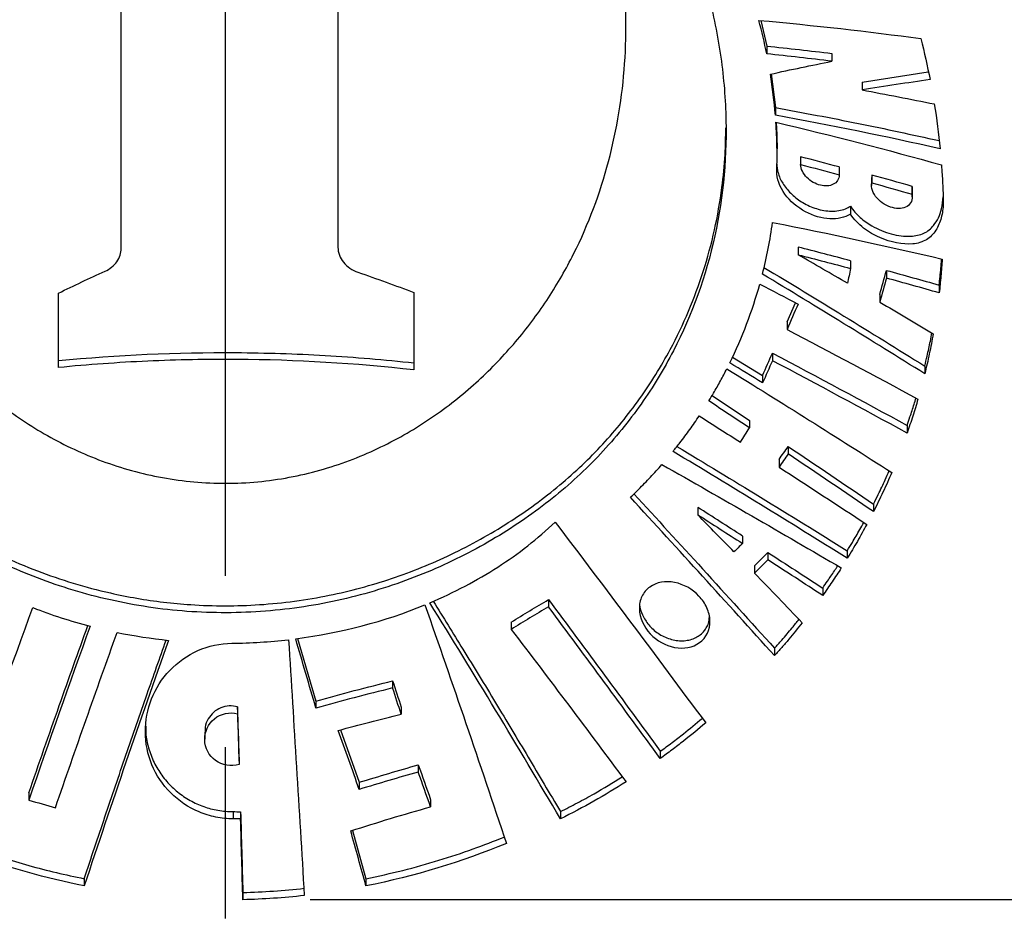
# Model space of a CAD drawing. Header units: millimetres. Extents: x 8 to 586, y 8 to 412.
# Tile 51 of 57: x 340 to 355, y 302 to 315. Entities that reach past the tile are written whole.
import ezdxf

# ---------------------------------------------------------------- set-up
doc = ezdxf.new("R2010")
doc.units = ezdxf.units.MM
doc.linetypes.add('CENTERX2', pattern=[20.32, 12.7, -2.54, 2.54, -2.54])
for name, color, linetype in [('CENTERLINE', 4, 'CENTERX2'), ('DETAIL', 3, 'Continuous'), ('DIMENSIONS', 2, 'Continuous')]:
    doc.layers.add(name, color=color, linetype=linetype)
doc.layers.add('OUTLINE', color=7, linetype='Continuous', lineweight=25)
doc.styles.add('SLDTEXTSTYLE0', font='TXT', dxfattribs={"width": 0.75})
doc.dimstyles.new('SLDDIMSTYLE1', dxfattribs={"dimtxt": 3.5, "dimasz": 2, "dimexe": 0, "dimexo": 0.0625, "dimgap": 0.875, "dimtad": 0, "dimtih": 1, "dimtoh": 1, "dimrnd": 1e-09, "dimzin": 12, "dimdsep": 46, "dimtxsty": 'SLDTEXTSTYLE0', "dimsah": 1, "dimcen": 0.09, "dimadec": 0, "dimazin": 3, "dimtfac": 1, "dimtofl": 0, "dimtmove": 0, "dimatfit": 3, "dimfxl": 0, "dimfrac": 2, "dimtolj": 1, "dimtzin": 12, "dimarcsym": 0})

# ---------------------------------------------------------------- blocks, each defined once
blk = doc.blocks.new('_D_5')
at = {"layer": 'DIMENSIONS'}
for p, q in [((408.932, 329.184), (408.932, 306.225)), ((404.932, 306.225), (399.932, 302.252)), ((404.932, 306.225), (409.932, 306.225)), ((399.932, 302.252), (344.289, 302.252))]:
    blk.add_line(p, q, dxfattribs=at)
blk.add_solid([(408.932, 306.225), (409.432, 308.225), (408.432, 308.225)], dxfattribs=at)
at = {"layer": 'DIMENSIONS', "insert": (409.932, 307.959), "char_height": 3.5, "attachment_point": 1, "style": 'SLDTEXTSTYLE0'}
blk.add_mtext('87,73', dxfattribs=at)

msp = doc.modelspace()

# ---------------------------------------------------------------- linework, layer by layer
at = {"layer": 'CENTERLINE'}
msp.add_line((343.02557, 401.03352), (343.02557, 148.79667), dxfattribs=at)
at = {"layer": 'DETAIL'}
msp.add_line((343.1443, 303.55799), (343.1443, 303.45204), dxfattribs=at)
at = {"layer": 'OUTLINE'}
for p, q in [((348.96769, 315.19955), (348.96769, 315.31096)), ((350.96641, 315.28833), (351.05486, 314.90886)), ((351.05486, 314.90886), (351.05486, 314.79467)), ((352.01989, 314.80078), (352.01989, 314.68493)), ((351.12295, 314.49579), (351.18331, 313.99862)), ((352.46924, 314.37546), (353.45092, 314.52646)), ((352.46924, 314.37546), (352.46924, 314.25899)), ((351.18331, 313.99862), (351.18331, 313.8846)), ((351.20837, 313.27345), (351.20837, 313.38695)), ((351.55853, 313.26813), (351.55853, 313.15388)), ((352.12895, 313.11688), (352.12895, 313.00177)), ((352.61294, 312.99792), (352.6123, 312.95909)), ((352.61294, 312.99792), (352.61294, 312.88205)), ((352.60903, 312.95913), (352.60903, 312.84346)), ((353.20975, 312.8297), (353.20975, 312.71286)), ((353.21366, 312.67392), (353.21366, 312.79033)), ((352.29792, 312.53412), (352.29792, 312.41912)), ((351.52005, 311.92869), (351.52005, 311.81534)), ((352.29792, 311.72678), (352.29792, 311.61236)), ((352.83057, 311.58359), (352.83057, 311.46841)), ((353.6124, 311.36612), (353.6124, 311.24981)), ((352.73033, 311.22841), (352.73033, 311.1137)), ((351.35618, 310.82134), (351.47993, 311.10483)), ((351.35618, 310.82134), (351.35618, 310.70895)), ((351.13985, 310.35626), (351.13985, 310.24446)), ((350.54828, 310.29936), (350.9948, 310.02618)), ((353.39804, 310.16526), (353.39804, 310.05041)), ((350.9948, 310.02618), (350.9948, 309.91477)), ((350.24435, 309.72683), (350.79904, 309.35851)), ((350.79904, 309.35851), (350.79904, 309.24775)), ((353.13658, 309.28583), (353.13658, 309.17217)), ((351.37408, 308.97364), (351.37408, 308.86247)), ((351.23745, 308.77758), (351.23745, 308.66668)), ((350.03291, 308.06976), (350.03291, 307.96044)), ((352.63768, 308.11856), (352.63768, 308.00651)), ((350.69579, 307.64455), (350.69579, 307.53483)), ((352.25007, 307.42656), (352.25007, 307.31546)), ((351.07362, 307.40074), (351.07362, 307.2908)), ((350.87327, 307.2041), (350.87327, 307.09444)), ((351.88475, 306.87403), (351.88475, 306.76363)), ((347.82071, 306.70169), (347.82071, 306.59435)), ((347.26546, 306.36773), (347.26546, 306.26136)), ((344.10144, 306.12602), (344.37228, 305.19672)), ((351.17224, 305.98073), (351.17224, 305.87137)), ((345.50967, 305.49643), (345.50967, 305.3916)), ((343.21121, 305.11427), (343.21121, 305.00992)), ((344.37228, 305.19672), (344.37228, 305.09223)), ((345.63545, 305.10877), (345.63545, 305.00358)), ((342.72317, 304.7368), (342.72317, 304.63215)), ((344.73791, 304.77116), (345.01475, 303.99284)), ((343.23273, 304.36462), (343.23273, 304.25955)), ((349.47764, 304.45361), (349.47764, 304.34545)), ((345.8899, 304.25178), (345.8899, 304.1458)), ((345.01475, 303.99284), (345.01475, 303.88703)), ((340.1153, 303.83477), (340.1153, 303.72844)), ((346.07131, 303.73541), (346.07131, 303.62893)), ((343.25558, 303.55745), (343.25558, 303.45151)), ((347.99681, 303.55835), (347.99681, 303.45044)), ((344.91522, 303.28092), (345.114, 302.56363)), ((340.93714, 302.56363), (340.93714, 302.45633)), ((345.114, 302.56363), (345.114, 302.45633)), ((343.28888, 302.35965), (343.28888, 302.25225))]:
    msp.add_line(p, q, dxfattribs=at)
for points, knots in [([(341.48644, 311.90843), (341.48644, 313.15167), (341.48644, 314.33632), (341.48644, 316.5896), (341.48644, 317.65935), (341.48644, 318.66902)], [0, 0, 0, 0, 0.5, 0.5, 1, 1, 1, 1]), ([(349.38282, 317.65626), (349.72172, 317.05273), (349.9734, 316.43462), (350.2379, 315.4956), (350.30702, 315.17987), (350.4066, 314.54696), (350.43651, 314.2338), (350.46954, 313.30358), (350.41685, 312.69578), (350.15584, 311.50024), (349.9519, 310.93227), (349.53189, 310.12116), (349.37266, 309.8577), (349.0119, 309.3454), (348.80998, 309.09672), (348.37115, 308.62905), (348.13311, 308.40827), (347.74568, 308.0989), (347.61142, 307.99922), (347.33145, 307.80504), (347.18523, 307.71056), (346.73528, 307.44106), (346.41892, 307.27874), (345.91779, 307.06465), (345.74629, 306.99821), (345.39379, 306.87608), (345.21221, 306.8203), (344.66441, 306.67378), (344.29169, 306.60232), (343.721, 306.53647), (343.52884, 306.52144), (343.14045, 306.50588), (342.94395, 306.50546), (342.36253, 306.52622), (341.98095, 306.56895), (341.22942, 306.70926), (340.85786, 306.80798), (340.15456, 307.04899), (339.81903, 307.19171), (339.17801, 307.51681), (338.87639, 307.69749), (338.31683, 308.08339), (338.0571, 308.28909), (337.57287, 308.7347), (337.35267, 308.96966), (336.95336, 309.45841), (336.77384, 309.71262), (336.45232, 310.23971), (336.30994, 310.51352), (335.9407, 311.35737), (335.77474, 311.93886), (335.6366, 312.84256), (335.60927, 313.15068), (335.59333, 313.77031), (335.60452, 314.08092), (335.69467, 315.01559), (335.82919, 315.64266), (336.26435, 316.90238), (336.55884, 317.51736), (336.93957, 318.10583)], [0, 0, 0, 0, 0.0625, 0.0625, 0.09375, 0.09375, 0.125, 0.125, 0.1875, 0.1875, 0.25, 0.25, 0.28125, 0.28125, 0.3125, 0.3125, 0.34375, 0.34375, 0.359375, 0.359375, 0.375, 0.375, 0.40625, 0.40625, 0.421875, 0.421875, 0.4375, 0.4375, 0.46875, 0.46875, 0.484375, 0.484375, 0.5, 0.5, 0.53125, 0.53125, 0.5625, 0.5625, 0.59375, 0.59375, 0.625, 0.625, 0.65625, 0.65625, 0.6875, 0.6875, 0.71875, 0.71875, 0.75, 0.75, 0.8125, 0.8125, 0.84375, 0.84375, 0.875, 0.875, 0.9375, 0.9375, 1, 1, 1, 1]), ([(337.5917, 318.03256), (337.41046, 317.54587), (337.28197, 317.05541), (337.11537, 316.07295), (337.07742, 315.58073), (337.08761, 314.8416), (337.10243, 314.59455), (337.15447, 314.10787), (337.19166, 313.86732), (337.33694, 313.15397), (337.47825, 312.6893), (337.86147, 311.78337), (338.10594, 311.33932), (338.55218, 310.72155), (338.71456, 310.52244), (339.07151, 310.13521), (339.26753, 309.94644), (339.68956, 309.59183), (339.91533, 309.42578), (340.40145, 309.12085), (340.66474, 308.98076), (341.21733, 308.74319), (341.50594, 308.6454), (341.96005, 308.5357), (342.11589, 308.50526), (342.42726, 308.45918), (342.73968, 308.42739), (343.0542, 308.42426), (343.36979, 308.43574), (343.52919, 308.44894), (344.00028, 308.50993), (344.30349, 308.57828), (344.74375, 308.71737), (344.88875, 308.77019), (345.16866, 308.88529), (345.30402, 308.94764), (345.6977, 309.14747), (345.94367, 309.29765), (346.40708, 309.62643), (346.62164, 309.80323), (347.01525, 310.17065), (347.19564, 310.36229), (347.52817, 310.7591), (347.68091, 310.96523), (347.95794, 311.38988), (348.08178, 311.60684), (348.41454, 312.26988), (348.58517, 312.72794), (348.7733, 313.43685), (348.82469, 313.67776), (348.90394, 314.16131), (348.93195, 314.40408), (348.98238, 315.13536), (348.97159, 315.62687), (348.85859, 316.61767), (348.75587, 317.11702), (348.60379, 317.60859)], [0, 0, 0, 0, 0.0625, 0.0625, 0.125, 0.125, 0.15625, 0.15625, 0.1875, 0.1875, 0.25, 0.25, 0.3125, 0.3125, 0.34375, 0.34375, 0.375, 0.375, 0.40625, 0.40625, 0.4375, 0.4375, 0.46875, 0.46875, 0.484375, 0.484375, 0.5, 0.515625, 0.515625, 0.53125, 0.53125, 0.5625, 0.5625, 0.578125, 0.578125, 0.59375, 0.59375, 0.625, 0.625, 0.65625, 0.65625, 0.6875, 0.6875, 0.71875, 0.71875, 0.75, 0.75, 0.8125, 0.8125, 0.84375, 0.84375, 0.875, 0.875, 0.9375, 0.9375, 1, 1, 1, 1]), ([(351.18331, 313.99862), (351.59553, 313.92183), (352.41502, 313.76918), (353.21321, 313.59546), (353.6099, 313.50911)], [0, 0, 0, 0, 0.503006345, 1, 1, 1, 1]), ([(335.59971, 313.76669), (335.59942, 313.75654), (335.59466, 313.5896), (335.61245, 313.26963), (335.65624, 312.79723), (335.73589, 312.32077), (335.84961, 311.84136), (335.99835, 311.36658), (336.18325, 310.89795), (336.4057, 310.43735), (336.6773, 309.9683), (337.00517, 309.4959), (337.35555, 309.07582), (337.69707, 308.72529), (338.01575, 308.43678), (338.37402, 308.15084), (338.77632, 307.86971), (339.23054, 307.5951), (339.71838, 307.34456), (340.2342, 307.12427), (340.77037, 306.9399), (341.26583, 306.8085), (341.71554, 306.71923), (342.11327, 306.66131), (342.55021, 306.62066), (343.02531, 306.60503), (343.54097, 306.62196), (344.05802, 306.67416), (344.5605, 306.75923), (345.04007, 306.87291), (345.49887, 307.01166), (345.94551, 307.17727), (346.38638, 307.37177), (346.81465, 307.59316), (347.23047, 307.84204), (347.62361, 308.11118), (347.98788, 308.3956), (348.32221, 308.6941), (348.6278, 309.00465), (348.91215, 309.33277), (349.17432, 309.67745), (349.41375, 310.03767), (349.66268, 310.46883), (349.90518, 310.97627), (350.12439, 311.56846), (350.29015, 312.18129), (350.39097, 312.76257), (350.44228, 313.26852), (350.44716, 313.56491), (350.44932, 313.69631)], [0, 0, 0, 0, 0.00142616, 0.02347406, 0.04550779, 0.0691364, 0.09278263, 0.11641042, 0.14074436, 0.16509887, 0.1894298, 0.21747898, 0.24552565, 0.26471201, 0.28391285, 0.30309602, 0.32513096, 0.34716361, 0.36978658, 0.39240678, 0.41447873, 0.43654837, 0.45182436, 0.46711747, 0.4823924, 0.50165309, 0.52091378, 0.54078654, 0.56066009, 0.57916779, 0.59767648, 0.61664306, 0.63561097, 0.65573282, 0.67585647, 0.69640318, 0.71695218, 0.73661842, 0.75630251, 0.77597186, 0.79620283, 0.81644905, 0.83668204, 0.86671006, 0.8967395, 0.92740545, 0.95807208, 0.98141274, 1, 1, 1, 1]), ([(351.20519, 313.05686), (351.20872, 313.17648), (351.20931, 313.29667), (351.20697, 313.4173), (351.20579, 313.47771), (351.20388, 313.53824), (351.20123, 313.59887), (351.19857, 313.65953), (351.19518, 313.7203), (351.19105, 313.78116)], [0, 0, 0, 0, 0.000449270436, 0.000449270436, 0.000449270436, 0.000674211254, 0.000674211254, 0.000674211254, 0.000899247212, 0.000899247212, 0.000899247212, 0.000899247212]), ([(351.19609, 313.77991), (351.20066, 313.69704), (351.20792, 313.56555), (351.20799, 313.43516), (351.20802, 313.38694)], [0, 0, 0, 0, 0.6302252, 1, 1, 1, 1]), ([(351.20596, 313.15828), (351.20657, 313.13671), (351.20791, 313.08952), (351.22685, 313.01323), (351.25931, 312.93302), (351.30451, 312.85449), (351.36099, 312.77995), (351.42847, 312.70908), (351.50577, 312.6443), (351.59417, 312.58507), (351.69038, 312.53532), (351.7958, 312.49539), (351.90489, 312.46949), (352.01708, 312.45896), (352.12521, 312.46698), (352.22143, 312.49147), (352.27402, 312.52079), (352.29792, 312.53412)], [0, 0, 0, 0, 0.048965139, 0.107090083, 0.165191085, 0.223303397, 0.282108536, 0.340932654, 0.404429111, 0.467948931, 0.538534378, 0.609145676, 0.687231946, 0.765326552, 0.848173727, 0.930993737, 1, 1, 1, 1]), ([(352.12895, 313.00177), (352.12895, 312.93718), (352.09423, 312.88677), (351.9903, 312.83337), (351.92108, 312.82906), (351.78053, 312.86361), (351.70719, 312.90341), (351.59539, 313.01549), (351.55853, 313.08904), (351.55853, 313.15389)], [0, 0, 0, 0, 0.25, 0.25, 0.5, 0.5, 0.75, 0.75, 1, 1, 1, 1]), ([(353.64626, 313.14825), (353.64985, 313.10047), (353.6531, 313.05275), (353.65603, 313.00508), (353.66042, 312.93356), (353.66407, 312.86217), (353.66698, 312.79091), (353.66989, 312.71964), (353.67206, 312.6485), (353.67349, 312.5775)], [0, 0, 0, 0, 0.000177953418, 0.000177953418, 0.000177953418, 0.000444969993, 0.000444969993, 0.000444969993, 0.000712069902, 0.000712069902, 0.000712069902, 0.000712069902]), ([(352.29792, 312.41911), (352.12959, 312.31167), (351.86608, 312.32678), (351.51255, 312.51625), (351.40337, 312.60712), (351.24662, 312.82249), (351.20193, 312.94633), (351.20519, 313.05686)], [0, 0, 0, 0, 0.5, 0.5, 0.75, 0.75, 1, 1, 1, 1]), ([(353.20975, 312.71286), (353.2249, 312.63383), (353.19353, 312.56814), (353.07979, 312.49856), (353.00045, 312.49299), (352.83822, 312.5353), (352.75268, 312.58509), (352.6611, 312.68866), (352.63663, 312.72834), (352.60886, 312.80768), (352.60551, 312.84738), (352.61294, 312.88205)], [0, 0, 0, 0, 0.25, 0.25, 0.5, 0.5, 0.75, 0.75, 0.875, 0.875, 1, 1, 1, 1]), ([(353.21149, 312.79057), (353.21226, 312.79413), (353.21487, 312.80606), (353.21186, 312.81995), (353.20975, 312.8297)], [0, 0, 0, 0, 0.298055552, 1, 1, 1, 1]), ([(352.29792, 312.53412), (352.31844, 312.50483), (352.35951, 312.44622), (352.43774, 312.36883), (352.52305, 312.30128), (352.62934, 312.23365), (352.75679, 312.17168), (352.90366, 312.12197), (353.04992, 312.0927), (353.18152, 312.08636), (353.29462, 312.10058), (353.38811, 312.13179), (353.46705, 312.1825), (353.54199, 312.25798), (353.60435, 312.36284), (353.65449, 312.50461), (353.66487, 312.61395), (353.67056, 312.67381)], [0, 0, 0, 0, 0.04862197, 0.09731687, 0.14540438, 0.19354011, 0.26701171, 0.34055725, 0.41548637, 0.49035831, 0.54885235, 0.60727439, 0.66573207, 0.72425656, 0.81005751, 0.89601653, 1, 1, 1, 1]), ([(353.67349, 312.5775), (353.67062, 312.50285), (353.66028, 312.43188), (353.62416, 312.29748), (353.59794, 312.23365), (353.52633, 312.12218), (353.47976, 312.07332), (353.36498, 312.00324), (353.29482, 311.98256), (353.06845, 311.96277), (352.89562, 311.99824), (352.64828, 312.1072), (352.56734, 312.15319), (352.41592, 312.2701), (352.34772, 312.34013), (352.29792, 312.41911)], [0, 0, 0, 0, 0.125, 0.125, 0.25, 0.25, 0.375, 0.375, 0.5, 0.5, 0.75, 0.75, 0.875, 0.875, 1, 1, 1, 1]), ([(341.24549, 311.57159), (341.3168, 311.60404), (341.37779, 311.65321), (341.46284, 311.77141), (341.48644, 311.8403), (341.48644, 311.90843)], [0, 0, 0, 0, 0.5, 0.5, 1, 1, 1, 1]), ([(344.69836, 311.92512), (344.69836, 311.84739), (344.72757, 311.76961), (344.83386, 311.63775), (344.90902, 311.58621), (344.99384, 311.55693)], [0, 0, 0, 0, 0.5, 0.5, 1, 1, 1, 1]), ([(353.6124, 311.36612), (353.62119, 311.44942), (353.63439, 311.57439), (353.6452, 311.70358), (353.6483, 311.74924), (353.64855, 311.75288)], [0, 0, 0, 0, 0.64782256, 0.97185432, 1, 1, 1, 1]), ([(353.65642, 311.7511), (353.65121, 311.66711), (353.64494, 311.58333), (353.6376, 311.4998), (353.63393, 311.45802), (353.63, 311.41629), (353.6258, 311.37463), (353.6216, 311.33296), (353.61713, 311.29135), (353.6124, 311.24981)], [0, 0, 0, 0, 0.000321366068, 0.000321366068, 0.000321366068, 0.000482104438, 0.000482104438, 0.000482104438, 0.000642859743, 0.000642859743, 0.000642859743, 0.000642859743]), ([(351.01463, 311.62691), (351.41062, 311.38779), (352.21018, 310.90497), (352.99959, 310.41339), (353.39804, 310.16526)], [0, 0, 0, 0, 0.49525942, 1, 1, 1, 1]), ([(353.39804, 310.16526), (353.40985, 310.21452), (353.43937, 310.33767), (353.47511, 310.50134), (353.49665, 310.61633), (353.50418, 310.6565)], [0, 0, 0, 0, 0.30244531, 0.7562654, 1, 1, 1, 1]), ([(353.52401, 310.64478), (353.50617, 310.54499), (353.48675, 310.44557), (353.46577, 310.34653), (353.45527, 310.29699), (353.44437, 310.24754), (353.43309, 310.19819), (353.4218, 310.14884), (353.41012, 310.09958), (353.39804, 310.05042)], [0, 0, 0, 0, 0.000391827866, 0.000391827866, 0.000391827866, 0.000587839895, 0.000587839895, 0.000587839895, 0.000783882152, 0.000783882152, 0.000783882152, 0.000783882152]), ([(340.55594, 310.24602), (341.43151, 310.33101), (342.30899, 310.37022), (343.62802, 310.36188), (344.06817, 310.34786), (344.94944, 310.29686), (345.39054, 310.25979), (345.82608, 310.21169)], [0, 0, 0, 0, 0.5, 0.5, 0.75, 0.75, 1, 1, 1, 1]), ([(345.82608, 310.10812), (344.95566, 310.20574), (344.08066, 310.25726), (342.76136, 310.2664), (342.32045, 310.25804), (341.43631, 310.21794), (340.99358, 310.18612), (340.55594, 310.14298)], [0, 0, 0, 0, 0.5, 0.5, 0.75, 0.75, 1, 1, 1, 1]), ([(350.19698, 309.64797), (350.22092, 309.68695), (350.24444, 309.72611), (350.26754, 309.76544), (350.3022, 309.82449), (350.33591, 309.88394), (350.36867, 309.94378), (350.40145, 310.00365), (350.43327, 310.06393), (350.46414, 310.12457)], [0, 0, 0, 0, 0.000172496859, 0.000172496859, 0.000172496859, 0.000431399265, 0.000431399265, 0.000431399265, 0.000690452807, 0.000690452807, 0.000690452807, 0.000690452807]), ([(353.13658, 309.28583), (353.15096, 309.32744), (353.18692, 309.43149), (353.23087, 309.56615), (353.2587, 309.65965), (353.26773, 309.68999)], [0, 0, 0, 0, 0.31044695, 0.77622705, 1, 1, 1, 1]), ([(353.29733, 309.67407), (353.27292, 309.58983), (353.24732, 309.50588), (353.22054, 309.42225), (353.20714, 309.38042), (353.19344, 309.33866), (353.17945, 309.29698), (353.16546, 309.2553), (353.15117, 309.21369), (353.13658, 309.17217)], [0, 0, 0, 0, 0.000339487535, 0.000339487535, 0.000339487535, 0.000509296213, 0.000509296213, 0.000509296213, 0.000679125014, 0.000679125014, 0.000679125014, 0.000679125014]), ([(349.66592, 308.8998), (349.70062, 308.94244), (349.73474, 308.98539), (349.76829, 309.02864), (349.81864, 309.09357), (349.8677, 309.15918), (349.91544, 309.22543), (349.96322, 309.29173), (350.00969, 309.35868), (350.05484, 309.42624)], [0, 0, 0, 0, 0.000202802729, 0.000202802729, 0.000202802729, 0.000507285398, 0.000507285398, 0.000507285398, 0.000812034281, 0.000812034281, 0.000812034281, 0.000812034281]), ([(349.72454, 308.97359), (350.13768, 308.72367), (350.98364, 308.21191), (351.82143, 307.69238), (352.25007, 307.42656)], [0, 0, 0, 0, 0.48836548, 1, 1, 1, 1]), ([(349.03335, 308.21889), (349.07467, 308.25795), (349.11541, 308.29739), (349.15558, 308.3372), (349.21589, 308.39697), (349.27491, 308.45757), (349.33261, 308.51895), (349.39037, 308.58039), (349.44682, 308.64262), (349.50196, 308.7056)], [0, 0, 0, 0, 0.000203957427, 0.000203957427, 0.000203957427, 0.000510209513, 0.000510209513, 0.000510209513, 0.000816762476, 0.000816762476, 0.000816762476, 0.000816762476]), ([(352.63768, 308.11856), (352.66173, 308.16657), (352.72189, 308.28663), (352.79986, 308.45097), (352.85103, 308.56807), (352.87019, 308.61193)], [0, 0, 0, 0, 0.29419795, 0.73567106, 1, 1, 1, 1]), ([(352.90912, 308.58724), (352.86736, 308.48949), (352.82386, 308.39223), (352.77864, 308.29547), (352.75602, 308.24706), (352.73296, 308.19877), (352.70947, 308.15062), (352.68597, 308.10245), (352.66204, 308.05442), (352.63768, 308.00651)], [0, 0, 0, 0, 0.000407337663, 0.000407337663, 0.000407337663, 0.000611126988, 0.000611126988, 0.000611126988, 0.000814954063, 0.000814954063, 0.000814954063, 0.000814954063]), ([(349.08607, 308.26992), (349.42617, 307.89951), (350.12402, 307.13945), (350.81699, 306.37343), (351.17224, 305.98073)], [0, 0, 0, 0, 0.487344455, 1, 1, 1, 1]), ([(346.06109, 306.65476), (346.4232, 306.80809), (346.75804, 306.98508), (347.37684, 307.38369), (347.66069, 307.60444), (347.91824, 307.85145)], [0, 0, 0, 0, 0.5, 0.5, 1, 1, 1, 1]), ([(352.25007, 307.42656), (352.27529, 307.46807), (352.33836, 307.57184), (352.41991, 307.71194), (352.4741, 307.8112), (352.4937, 307.84712)], [0, 0, 0, 0, 0.29839437, 0.74613562, 1, 1, 1, 1]), ([(352.53896, 307.8176), (352.49359, 307.73304), (352.44684, 307.64892), (352.39871, 307.56525), (352.37464, 307.52339), (352.35021, 307.48165), (352.32544, 307.44002), (352.30066, 307.39838), (352.27554, 307.35686), (352.25007, 307.31546)], [0, 0, 0, 0, 0.0003624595, 0.0003624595, 0.0003624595, 0.000543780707, 0.000543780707, 0.000543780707, 0.00072513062, 0.00072513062, 0.00072513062, 0.00072513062]), ([(351.88475, 306.87403), (351.90849, 306.90778), (351.96787, 306.99217), (352.04236, 307.10157), (352.09168, 307.17771), (352.10765, 307.20237)], [0, 0, 0, 0, 0.31064304, 0.77674363, 1, 1, 1, 1]), ([(352.16003, 307.17187), (352.11611, 307.10314), (352.07122, 307.03476), (352.02535, 306.96673), (352.00241, 306.9327), (351.97922, 306.89876), (351.95579, 306.86491), (351.93235, 306.83106), (351.90867, 306.7973), (351.88475, 306.76363)], [0, 0, 0, 0, 0.000303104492, 0.000303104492, 0.000303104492, 0.000454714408, 0.000454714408, 0.000454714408, 0.000606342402, 0.000606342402, 0.000606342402, 0.000606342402]), ([(349.69031, 306.9566), (349.82405, 306.93047), (349.95281, 306.85855), (350.0994, 306.70275), (350.13937, 306.64398), (350.19602, 306.51776), (350.21204, 306.4511), (350.21683, 306.25663), (350.15866, 306.13607), (349.95981, 305.99199), (349.82331, 305.96827), (349.55679, 306.01822), (349.42542, 306.09139), (349.23249, 306.29794), (349.17004, 306.43473), (349.16543, 306.63011), (349.17838, 306.69396), (349.23185, 306.80554), (349.27215, 306.85321), (349.42178, 306.96066), (349.55656, 306.98273), (349.69031, 306.9566)], [0, 0, 0, 0, 0.125, 0.125, 0.1875, 0.1875, 0.25, 0.25, 0.375, 0.375, 0.5, 0.5, 0.625, 0.625, 0.75, 0.75, 0.8125, 0.8125, 0.875, 0.875, 1, 1, 1, 1]), ([(347.82071, 306.70169), (348.09856, 306.32928), (348.37507, 305.95507), (348.92728, 305.20558), (349.20274, 304.82997), (349.47764, 304.45361)], [0, 0, 0, 0, 0.5, 0.5, 1, 1, 1, 1]), ([(346.11119, 306.67843), (346.25765, 306.44252), (346.5673, 305.94377), (347.03587, 305.17258), (347.51829, 304.36869), (347.8373, 303.82847), (347.99681, 303.55835)], [0, 0, 0, 0, 0.2299959, 0.4862639, 0.74312888, 1, 1, 1, 1]), ([(349.17061, 306.63233), (349.17052, 306.63056), (349.16801, 306.57844), (349.21137, 306.46864), (349.28517, 306.34654), (349.37039, 306.25942), (349.4456, 306.20064), (349.53016, 306.15201), (349.6211, 306.11615), (349.7162, 306.0947), (349.81028, 306.08937), (349.90155, 306.10034), (349.98381, 306.12663), (350.05678, 306.16752), (350.11599, 306.2191), (350.16162, 306.28117), (350.19917, 306.35556), (350.20386, 306.41596), (350.20648, 306.44963)], [0, 0, 0, 0, 0.003633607, 0.106855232, 0.215815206, 0.273529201, 0.332750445, 0.393693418, 0.456329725, 0.518496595, 0.582546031, 0.643218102, 0.705860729, 0.763025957, 0.8220869, 0.875495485, 0.930599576, 1, 1, 1, 1]), ([(351.17224, 305.98073), (351.20767, 306.02082), (351.29629, 306.12107), (351.41729, 306.2638), (351.50026, 306.36752), (351.53376, 306.4094)], [0, 0, 0, 0, 0.28432823, 0.71103106, 1, 1, 1, 1]), ([(340.1153, 303.83477), (340.26537, 304.26777), (340.55472, 305.10263), (340.84908, 305.92284), (340.99077, 306.31766)], [0, 0, 0, 0, 0.51864831, 1, 1, 1, 1]), ([(347.26546, 306.26136), (347.55227, 305.88794), (347.83695, 305.51195), (348.40407, 304.75726), (348.68691, 304.37905), (348.96916, 304.00013)], [0, 0, 0, 0, 0.5, 0.5, 1, 1, 1, 1]), ([(351.58202, 306.35935), (351.51686, 306.2767), (351.45015, 306.19468), (351.38189, 306.11338), (351.34773, 306.07269), (351.31318, 306.03218), (351.27824, 305.99185), (351.2433, 305.95151), (351.20797, 305.91135), (351.17224, 305.87137)], [0, 0, 0, 0, 0.000381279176, 0.000381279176, 0.000381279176, 0.000572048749, 0.000572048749, 0.000572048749, 0.000762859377, 0.000762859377, 0.000762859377, 0.000762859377]), ([(340.93714, 302.56363), (341.03945, 302.87036), (341.24408, 303.48382), (341.55523, 304.39692), (341.85762, 305.27134), (342.05773, 305.83643), (342.15195, 306.10251)], [0, 0, 0, 0, 0.25662136, 0.51323756, 0.770805, 1, 1, 1, 1]), ([(343.1443, 303.45204), (343.05717, 303.45233), (342.97158, 303.46118), (342.80335, 303.49522), (342.7198, 303.52086), (342.48225, 303.62028), (342.33787, 303.7179), (342.1001, 303.95692), (342.00495, 304.10031), (341.87766, 304.40772), (341.84417, 304.57454), (341.84227, 304.90667), (341.87352, 305.07345), (341.99708, 305.38527), (342.08848, 305.52913), (342.32386, 305.77606), (342.46436, 305.8757), (342.78055, 306.01526), (342.95023, 306.05256), (343.12453, 306.05458)], [0, 0, 0, 0, 0.0625, 0.0625, 0.125, 0.125, 0.25, 0.25, 0.375, 0.375, 0.5, 0.5, 0.625, 0.625, 0.75, 0.75, 0.875, 0.875, 1, 1, 1, 1]), ([(343.21121, 305.11427), (343.16929, 305.12119), (343.08546, 305.13503), (342.9598, 305.10306), (342.8505, 305.03537), (342.76977, 304.93451), (342.7255, 304.82947), (342.72801, 304.76129), (342.72891, 304.73673)], [0, 0, 0, 0, 0.17545867, 0.35091812, 0.52693188, 0.70749054, 0.89459305, 1, 1, 1, 1]), ([(343.23273, 304.25954), (343.11541, 304.22207), (342.98258, 304.24433), (342.78607, 304.38707), (342.72649, 304.50371), (342.72013, 304.73931), (342.77363, 304.85925), (342.96038, 305.01163), (343.09189, 305.04149), (343.21121, 305.00992)], [0, 0, 0, 0, 0.25, 0.25, 0.5, 0.5, 0.75, 0.75, 1, 1, 1, 1]), ([(349.47764, 304.45361), (349.5358, 304.4962), (349.65213, 304.58137), (349.86177, 304.74247), (350.00823, 304.86447), (350.10025, 304.94112)], [0, 0, 0, 0, 0.27096413, 0.54193205, 1, 1, 1, 1]), ([(341.84844, 304.82471), (341.84808, 304.79051), (341.84693, 304.68185), (341.88699, 304.49928), (341.96568, 304.28783), (342.08366, 304.09171), (342.23124, 303.92168), (342.40748, 303.77868), (342.60128, 303.67008), (342.81147, 303.59581), (342.99393, 303.56242), (343.10626, 303.55911), (343.1443, 303.55799)], [0, 0, 0, 0, 0.05193708, 0.16499074, 0.28138556, 0.39318913, 0.5084021, 0.61734331, 0.72963644, 0.83533508, 0.94424159, 1, 1, 1, 1]), ([(350.15043, 304.87375), (350.04323, 304.78239), (349.93358, 304.6926), (349.82155, 304.60458), (349.76544, 304.5605), (349.70873, 304.51686), (349.65143, 304.47367), (349.5941, 304.43047), (349.53616, 304.38772), (349.47764, 304.34545)], [0, 0, 0, 0, 0.000481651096, 0.000481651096, 0.000481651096, 0.000722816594, 0.000722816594, 0.000722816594, 0.000964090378, 0.000964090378, 0.000964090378, 0.000964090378]), ([(347.99681, 303.55835), (348.0812, 303.60127), (348.24997, 303.6871), (348.55868, 303.85589), (348.77555, 303.98964), (348.91341, 304.07466)], [0, 0, 0, 0, 0.26705532, 0.53410764, 1, 1, 1, 1]), ([(337.80028, 303.68996), (337.91238, 303.63151), (338.14903, 303.50811), (338.52388, 303.33368), (338.92121, 303.16455), (339.32004, 303.01242), (339.71881, 302.8767), (340.11724, 302.75741), (340.52305, 302.65098), (340.79911, 302.59275), (340.93714, 302.56363)], [0, 0, 0, 0, 0.11749702, 0.24805413, 0.37834213, 0.50892752, 0.63115983, 0.75339042, 0.87669601, 1, 1, 1, 1]), ([(340.93714, 302.45634), (340.36731, 302.56992), (339.81276, 302.72788), (338.74811, 303.11647), (338.24291, 303.34362), (337.76346, 303.6008)], [0, 0, 0, 0, 0.5, 0.5, 1, 1, 1, 1]), ([(345.114, 302.56363), (345.29679, 302.60286), (345.66237, 302.68132), (346.19147, 302.83144), (346.694, 302.99642), (347.01041, 303.12142), (347.16362, 303.18195)], [0, 0, 0, 0, 0.25815037, 0.51629718, 0.76577845, 1, 1, 1, 1])]:
    msp.add_open_spline(points, degree=3, knots=knots, dxfattribs=at)
for points in [[(344.69836, 317.12207), (344.69836, 315.51686), (344.69836, 313.78522), (344.69836, 311.92512)], [(350.93915, 315.2911), (351.75559, 315.21757), (352.55639, 315.12708), (353.34165, 315.01976)], [(351.05486, 314.79466), (351.02168, 314.9601), (350.98314, 315.12559), (350.93915, 315.2911)], [(353.34165, 315.01976), (353.39237, 314.81664), (353.43723, 314.61398), (353.47633, 314.41179)], [(351.05486, 314.90886), (351.37884, 314.8754), (351.70051, 314.83937), (352.01989, 314.80078)], [(352.01989, 314.68493), (351.70054, 314.72409), (351.37887, 314.76067), (351.05486, 314.79466)], [(351.10943, 314.49294), (351.41503, 314.56045), (351.71851, 314.62444), (352.01989, 314.68493)], [(351.18331, 313.8846), (351.16683, 314.08662), (351.14224, 314.28939), (351.10943, 314.49294)], [(353.47633, 314.41179), (353.14358, 314.36525), (352.80789, 314.31432), (352.46924, 314.25899)], [(352.46924, 314.25899), (352.8292, 314.19282), (353.18609, 314.12368), (353.53996, 314.05162)], [(353.53996, 314.05162), (353.57552, 313.82926), (353.60403, 313.60796), (353.62557, 313.38761)], [(353.62557, 313.38761), (352.82583, 313.56738), (352.01196, 313.73326), (351.18331, 313.8846)], [(351.19105, 313.78116), (352.02357, 313.58337), (352.84166, 313.37211), (353.64626, 313.14825)], [(352.12895, 313.11688), (351.9395, 313.16795), (351.74936, 313.21838), (351.55853, 313.26813)], [(351.55853, 313.15389), (351.74936, 313.10385), (351.93951, 313.05313), (352.12895, 313.00177)], [(353.20975, 312.82969), (353.0116, 312.88647), (352.81266, 312.94256), (352.61294, 312.99792)], [(352.61294, 312.88205), (352.81267, 312.82637), (353.01161, 312.76996), (353.20975, 312.71286)], [(350.9924, 311.52799), (351.05656, 311.77984), (351.10648, 312.03573), (351.1421, 312.29514)], [(351.1421, 312.29514), (351.99372, 312.12719), (352.83158, 311.9456), (353.65642, 311.7511)], [(352.29792, 311.72678), (352.03978, 311.7952), (351.78048, 311.86252), (351.52005, 311.92869)], [(352.25351, 311.39214), (352.00976, 311.53383), (351.76528, 311.67492), (351.52005, 311.81534)], [(351.52005, 311.81534), (351.78049, 311.74881), (352.03979, 311.68114), (352.29792, 311.61236)], [(340.55594, 311.24743), (340.78477, 311.35843), (341.01461, 311.46651), (341.24549, 311.57159)], [(344.99384, 311.55693), (345.27301, 311.46056), (345.5504, 311.35983), (345.82608, 311.25488)], [(353.39804, 310.05042), (352.60262, 310.54849), (351.80151, 311.04168), (350.9924, 311.52799)], [(352.29792, 311.61236), (352.28313, 311.53915), (352.26832, 311.46574), (352.25351, 311.39214)], [(352.73033, 311.22841), (352.76378, 311.34739), (352.79719, 311.46577), (352.83057, 311.58358)], [(352.83057, 311.58358), (353.09238, 311.51221), (353.353, 311.43971), (353.6124, 311.36612)], [(350.50827, 310.21285), (350.69294, 310.58909), (350.84118, 310.97908), (350.95299, 311.38022)], [(350.95299, 311.38022), (351.14245, 311.28183), (351.33146, 311.18303), (351.52005, 311.08386)], [(352.83057, 311.46842), (352.79719, 311.35075), (352.76377, 311.23252), (352.73033, 311.1137)], [(353.6124, 311.24981), (353.35301, 311.32378), (353.09239, 311.39667), (352.83057, 311.46842)], [(340.55594, 310.14298), (340.55594, 310.51478), (340.55594, 310.88293), (340.55594, 311.24743)], [(345.82608, 311.25488), (345.82608, 310.87656), (345.82608, 310.49431), (345.82608, 310.10812)], [(351.52005, 311.08386), (351.4655, 310.9597), (351.41087, 310.83474), (351.35618, 310.70895)], [(352.73033, 311.1137), (352.99569, 310.95804), (353.26023, 310.8017), (353.52401, 310.64478)], [(351.35618, 310.70895), (352.00792, 310.36799), (352.65466, 310.02276), (353.29733, 309.67407)], [(350.9948, 310.02617), (351.04321, 310.13686), (351.09156, 310.24688), (351.13985, 310.35626)], [(351.13985, 310.35626), (351.81004, 310.00347), (352.47531, 309.6464), (353.13658, 309.28583)], [(350.9948, 309.91477), (350.83287, 310.01437), (350.6707, 310.11373), (350.50827, 310.21285)], [(351.13985, 310.24446), (351.09155, 310.13519), (351.0432, 310.0253), (350.9948, 309.91477)], [(353.13658, 309.17217), (352.47532, 309.53335), (351.81005, 309.89105), (351.13985, 310.24446)], [(350.46414, 310.12457), (351.28516, 309.61757), (352.09952, 309.10455), (352.90912, 308.58724)], [(350.79904, 309.24775), (350.5987, 309.38148), (350.39802, 309.5149), (350.19698, 309.64797)], [(350.05484, 309.42624), (350.25886, 309.29628), (350.46252, 309.16597), (350.66585, 309.03533)], [(350.66585, 309.03533), (350.71028, 309.10648), (350.75468, 309.17728), (350.79904, 309.24775)], [(352.25007, 307.31546), (351.39394, 307.84856), (350.53317, 308.37726), (349.66592, 308.8998)], [(351.23745, 308.77757), (351.28304, 308.84326), (351.32858, 308.90862), (351.37408, 308.97364)], [(351.37408, 308.97364), (351.79659, 308.68982), (352.2177, 308.40471), (352.63768, 308.11856)], [(351.37408, 308.86247), (351.32858, 308.79752), (351.28303, 308.73226), (351.23745, 308.66668)], [(352.63768, 308.00651), (352.21772, 308.29294), (351.79661, 308.57834), (351.37408, 308.86247)], [(349.50196, 308.7056), (350.39427, 308.20038), (351.2797, 307.68857), (352.16003, 307.17187)], [(351.23745, 308.66668), (351.6727, 308.38493), (352.10644, 308.10181), (352.53896, 307.8176)], [(351.17224, 305.87137), (350.46238, 306.65755), (349.74998, 307.44072), (349.03335, 308.21889)], [(350.69579, 307.64455), (350.47517, 307.78662), (350.25421, 307.92837), (350.03291, 308.06976)], [(350.56926, 307.40848), (350.39068, 307.59271), (350.21191, 307.7767), (350.03291, 307.96044)], [(350.03291, 307.96044), (350.25421, 307.81891), (350.47517, 307.67703), (350.69579, 307.53483)], [(347.91824, 307.85145), (348.66744, 306.86572), (349.41079, 305.8722), (350.15043, 304.87375)], [(350.69579, 307.53483), (350.65364, 307.4929), (350.61146, 307.45078), (350.56926, 307.40848)], [(350.87327, 307.2041), (350.94015, 307.27011), (351.00693, 307.33566), (351.07362, 307.40074)], [(351.07362, 307.2908), (351.00691, 307.2258), (350.94013, 307.16035), (350.87327, 307.09444)], [(351.07362, 307.40074), (351.34446, 307.22561), (351.61482, 307.05002), (351.88475, 306.87403)], [(351.88475, 306.76363), (351.61482, 306.93977), (351.34446, 307.11551), (351.07362, 307.2908)], [(350.87327, 307.09444), (351.10984, 306.84975), (351.34607, 306.60471), (351.58202, 306.35935)], [(347.26546, 306.36773), (347.45121, 306.48245), (347.6363, 306.59381), (347.82071, 306.70169)], [(339.26215, 304.05274), (339.56328, 304.90389), (339.86769, 305.74763), (340.17595, 306.58268)], [(340.17595, 306.58268), (340.44972, 306.47531), (340.73251, 306.38365), (341.02436, 306.30786)], [(344.07261, 306.12135), (344.74788, 306.20914), (345.3862, 306.37737), (345.98787, 306.62424)], [(345.98787, 306.62424), (346.39713, 305.45992), (346.79912, 304.27954), (347.19547, 303.0867)], [(347.99681, 303.45044), (347.36078, 304.53167), (346.71732, 305.60232), (346.06109, 306.65476)], [(347.82071, 306.59435), (347.63595, 306.48663), (347.45086, 306.37559), (347.26546, 306.26136)], [(349.47764, 304.34545), (348.9279, 305.09828), (348.37626, 305.84875), (347.82071, 306.59435)], [(341.02436, 306.30786), (340.71727, 305.45705), (340.41444, 304.59682), (340.1153, 303.72844)], [(340.50966, 303.61617), (340.81102, 304.49139), (341.11627, 305.35807), (341.426, 306.2149)], [(341.426, 306.2149), (341.6764, 306.16388), (341.93002, 306.12488), (342.18688, 306.09799)], [(343.12453, 306.05458), (343.40649, 306.05786), (343.68683, 306.07574), (343.96555, 306.10817)], [(343.96555, 306.10817), (344.0452, 304.86005), (344.12316, 303.59528), (344.19947, 302.31433)], [(344.37228, 305.09223), (344.27292, 305.43688), (344.17304, 305.77994), (344.07261, 306.12135)], [(342.18688, 306.09799), (341.76143, 304.90232), (341.34542, 303.68727), (340.93714, 302.45634)], [(344.37228, 305.19672), (344.75192, 305.30429), (345.13106, 305.40432), (345.50967, 305.49643)], [(345.50967, 305.3916), (345.13107, 305.29969), (344.75194, 305.19977), (344.37228, 305.09223)], [(345.50967, 305.49643), (345.55166, 305.36745), (345.59359, 305.23822), (345.63545, 305.10877)], [(345.63545, 305.00358), (345.5936, 305.13312), (345.55168, 305.26246), (345.50967, 305.3916)], [(343.23273, 304.36462), (343.22558, 304.61538), (343.21841, 304.86526), (343.21121, 305.11427)], [(343.21121, 305.00992), (343.21841, 304.76048), (343.22559, 304.51035), (343.23273, 304.25954)], [(344.70384, 304.76205), (345.0148, 304.84774), (345.32534, 304.92832), (345.63545, 305.00358)], [(345.01475, 303.88703), (344.91162, 304.17969), (344.80799, 304.47137), (344.70384, 304.76205)], [(345.01475, 303.99284), (345.30674, 304.08361), (345.59846, 304.16999), (345.8899, 304.25178)], [(345.8899, 304.25178), (345.95051, 304.08), (346.01098, 303.90787), (346.07131, 303.73541)], [(345.8899, 304.14581), (345.59847, 304.06412), (345.30675, 303.97779), (345.01475, 303.88703)], [(346.07131, 303.62893), (346.011, 303.8015), (345.95053, 303.9738), (345.8899, 304.14581)], [(348.96916, 304.00013), (348.65898, 303.80238), (348.33465, 303.61905), (347.99681, 303.45044)], [(340.1153, 303.72844), (340.24667, 303.69194), (340.37814, 303.6545), (340.50966, 303.61617)], [(344.88808, 303.27247), (345.28284, 303.39922), (345.67726, 303.51821), (346.07131, 303.62893)], [(343.1443, 303.55799), (343.1814, 303.55787), (343.21849, 303.55769), (343.25558, 303.55745)], [(343.25558, 303.55745), (343.26676, 303.1599), (343.27786, 302.76063), (343.28888, 302.35965)], [(343.25558, 303.45151), (343.21849, 303.45174), (343.1814, 303.45192), (343.1443, 303.45204)], [(343.28888, 302.25225), (343.27787, 302.65329), (343.26677, 303.05305), (343.25558, 303.45151)], [(345.114, 302.45634), (345.03905, 302.72899), (344.96375, 303.00105), (344.88808, 303.27247)], [(347.19547, 303.0867), (346.53615, 302.81645), (345.83727, 302.6005), (345.114, 302.45634)], [(343.28888, 302.35965), (343.5935, 302.36724), (343.89749, 302.38804), (344.19947, 302.42169)], [(344.19947, 302.31433), (343.89749, 302.28067), (343.5935, 302.25986), (343.28888, 302.25225)]]:
    msp.add_open_spline(points, degree=3, dxfattribs=at)

# ---------------------------------------------------------------- dimensions: what is measured, and where the dimension line sits
at = {"layer": 'DIMENSIONS'}
dim = msp.add_ordinate_dim(feature_location=(343.28888, 302.25225), offset=(66.64335, 3.97272), dtype=0, origin=(356.67557, 389.97839), dimstyle='SLDDIMSTYLE1', dxfattribs=at)
dim.commit()
dim.dimension.update_dxf_attribs({"geometry": '_D_5', "text_midpoint": (415.75098, 306.22497)})

doc.saveas('drawing.dxf')
